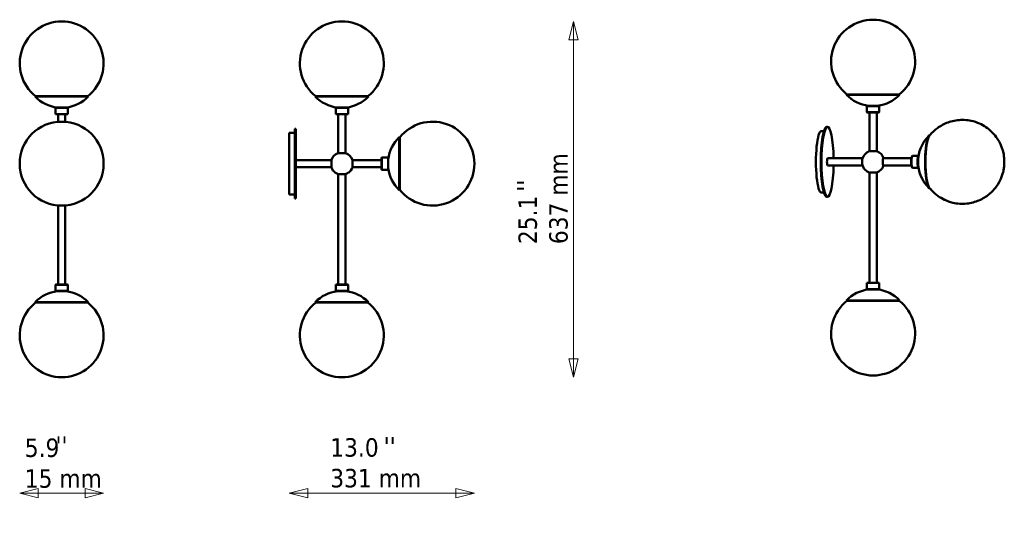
# Model space of a CAD drawing. Header units: millimetres. Extents: x 823 to 2585, y 700 to 1603.
import ezdxf

# ---------------------------------------------------------------- set-up
doc = ezdxf.new("R2010")
doc.units = ezdxf.units.MM
doc.header["$LTSCALE"] = 11
for name, color, linetype, lineweight in [('Symbol (ISO)', 7, 'Continuous', 50), ('Widoczne (ISO)', 7, 'Continuous', 50), ('Wymiar (ISO)', 7, 'Continuous', 18)]:
    doc.layers.add(name, color=color, linetype=linetype, lineweight=lineweight)
doc.styles.add('Tekst notatki (ISO)', font='tahoma.ttf')
doc.dimstyles.new('Domyślne (ISO)', dxfattribs={"dimscale": 11, "dimtxt": 3, "dimasz": 3, "dimexe": 3.175, "dimexo": 0, "dimgap": 0.762, "dimtad": 1, "dimdec": 1, "dimlfac": 0.03937, "dimrnd": 1e-08, "dimzin": 0, "dimdsep": 46, "dimtxsty": 'Tekst notatki (ISO)', "dimblk": 'Filled-1', "dimcen": 0.09, "dimdle": 10, "dimse1": 1, "dimse2": 1, "dimclrd": 256, "dimclre": 256, "dimclrt": 256, "dimadec": 0, "dimazin": 0, "dimtfac": 0.666667, "dimtmove": 0, "dimatfit": 3, "dimfxl": 1, "dimtolj": 1, "dimlwd": 15, "dimlwe": 15, "dimarcsym": 0})

# ---------------------------------------------------------------- blocks, each defined once
blk = doc.blocks.new('Filled-1')
at = {"color": 0}
for p, q in [((0, 0), (-1, 0.25)), ((-1, 0.25), (-1, -0.25)), ((-1, 0), (0, 0)), ((-1, -0.25), (0, 0))]:
    blk.add_line(p, q, dxfattribs=at)
at = {"color": 0, "flags": 128}
blk.add_lwpolyline([(-1, -0.25), (0, 0), (-1, 0.25), (-1, -0.25)], dxfattribs=at)
at = {"color": 0}
blk.add_solid([(-1, -0.25), (0, 0), (-1, 0.25), (-1, -0.25)], dxfattribs=at)
blk = doc.blocks.new('*D4')
at = {"layer": 'Defpoints', "color": 0, "transparency": 16777216}
for p in [(1636.7, 1345.6), (1305.4, 1290.5), (1305.4, 755.6)]:
    blk.add_point(p, dxfattribs=at)
at = {"layer": 'Wymiar (ISO)', "lineweight": 15, "transparency": 16777216}
blk.add_line((1603.7, 755.6), (1338.4, 755.6), dxfattribs=at)
at = {"layer": 'Wymiar (ISO)', "lineweight": 15, "transparency": 16777216, "xscale": 33, "yscale": 33, "zscale": 33, "rotation": 180}
blk.add_blockref('Filled-1', (1305.4, 755.6), dxfattribs=at)
at = {"layer": 'Wymiar (ISO)', "lineweight": 15, "transparency": 16777216, "xscale": 33, "yscale": 33, "zscale": 33}
blk.add_blockref('Filled-1', (1636.7, 755.6), dxfattribs=at)
at = {"layer": 'Wymiar (ISO)', "lineweight": 18, "transparency": 16777216, "insert": (1378.7, 854.1), "char_height": 33, "attachment_point": 1, "style": 'Tekst notatki (ISO)'}
blk.add_mtext('\\A1;13.0\\P331 mm', dxfattribs=at)
blk = doc.blocks.new('*D5')
at = {"layer": 'Defpoints', "color": 0, "transparency": 16777216}
for p in [(823, 1038.1), (973.2, 1038.1), (973.2, 755.6)]:
    blk.add_point(p, dxfattribs=at)
at = {"layer": 'Wymiar (ISO)', "lineweight": 15, "transparency": 16777216}
blk.add_line((856, 755.6), (940.2, 755.6), dxfattribs=at)
at = {"layer": 'Wymiar (ISO)', "lineweight": 15, "transparency": 16777216, "xscale": 33, "yscale": 33, "zscale": 33, "rotation": 180}
blk.add_blockref('Filled-1', (823, 755.6), dxfattribs=at)
at = {"layer": 'Wymiar (ISO)', "lineweight": 15, "transparency": 16777216, "xscale": 33, "yscale": 33, "zscale": 33}
blk.add_blockref('Filled-1', (973.2, 755.6), dxfattribs=at)
at = {"layer": 'Wymiar (ISO)', "lineweight": 18, "transparency": 16777216, "insert": (832.1, 853.5), "char_height": 33, "attachment_point": 1, "style": 'Tekst notatki (ISO)'}
blk.add_mtext('\\A1;5.9\\P15 mm', dxfattribs=at)
blk = doc.blocks.new('*D6')
at = {"layer": 'Defpoints', "color": 0, "transparency": 16777216}
for p in [(1399.4, 1600), (1814, 1600), (1399.4, 963.1)]:
    blk.add_point(p, dxfattribs=at)
at = {"layer": 'Wymiar (ISO)', "lineweight": 15, "transparency": 16777216}
blk.add_line((1814, 996.1), (1814, 1567), dxfattribs=at)
at = {"layer": 'Wymiar (ISO)', "lineweight": 15, "transparency": 16777216, "xscale": 33, "yscale": 33, "zscale": 33}
for p, rotation in [((1814, 1600), 90), ((1814, 963.1), 270)]:
    blk.add_blockref('Filled-1', p, dxfattribs=dict(at, rotation=rotation))
at = {"layer": 'Wymiar (ISO)', "lineweight": 18, "transparency": 16777216, "insert": (1715.5, 1201.5), "char_height": 33, "attachment_point": 1, "rotation": 90, "style": 'Tekst notatki (ISO)'}
blk.add_mtext('\\A1;25.1\\P637 mm', dxfattribs=at)

msp = doc.modelspace()

# ---------------------------------------------------------------- linework, layer by layer
at = {"layer": 'Widoczne (ISO)'}
for p, q in [((898.23, 1599.97), (898.01, 1599.97)), ((1399.59, 1599.97), (1399.37, 1599.97)), ((2350.14, 1603.18), (2349.92, 1603.18)), ((851.34, 1466.24), (850.62, 1465.55)), ((850.62, 1465.55), (945.62, 1465.55)), ((851.34, 1466.24), (944.9, 1466.24)), ((944.9, 1466.24), (945.62, 1465.55)), ((1352.7, 1466.24), (1351.98, 1465.55)), ((1351.98, 1465.55), (1446.98, 1465.55)), ((1352.7, 1466.24), (1446.26, 1466.24)), ((1446.26, 1466.24), (1446.98, 1465.55)), ((2303.25, 1469.45), (2302.53, 1468.76)), ((2302.53, 1468.76), (2397.53, 1468.76)), ((2303.25, 1469.45), (2396.81, 1469.45)), ((2396.81, 1469.45), (2397.53, 1468.76)), ((887.62, 1445.86), (887.12, 1445.36)), ((909.12, 1445.36), (887.12, 1445.36)), ((887.12, 1434.36), (887.12, 1445.36)), ((887.62, 1445.86), (908.62, 1445.86)), ((908.62, 1445.86), (909.12, 1445.36)), ((909.12, 1434.36), (909.12, 1445.36)), ((1388.98, 1445.86), (1388.48, 1445.36)), ((1410.48, 1445.36), (1388.48, 1445.36)), ((1388.48, 1434.36), (1388.48, 1445.36)), ((1388.98, 1445.86), (1409.98, 1445.86)), ((1409.98, 1445.86), (1410.48, 1445.36)), ((1410.48, 1434.36), (1410.48, 1445.36)), ((2339.53, 1449.07), (2339.03, 1448.57)), ((2361.03, 1448.57), (2339.03, 1448.57)), ((2339.03, 1437.57), (2339.03, 1448.57)), ((2339.53, 1449.07), (2360.53, 1449.07)), ((2360.53, 1449.07), (2361.03, 1448.57)), ((2361.03, 1437.57), (2361.03, 1448.57)), ((887.12, 1434.36), (909.12, 1434.36)), ((887.62, 1433.86), (887.12, 1434.36)), ((908.62, 1433.86), (887.62, 1433.86)), ((891.62, 1420.36), (891.62, 1433.86)), ((904.62, 1420.36), (904.62, 1433.86)), ((908.62, 1433.86), (909.12, 1434.36)), ((1388.48, 1434.36), (1410.48, 1434.36)), ((1388.98, 1433.86), (1388.48, 1434.36)), ((1409.98, 1433.86), (1388.98, 1433.86)), ((1392.98, 1364.36), (1392.98, 1433.86)), ((1405.98, 1364.36), (1405.98, 1433.86)), ((1409.98, 1433.86), (1410.48, 1434.36)), ((2339.03, 1437.57), (2361.03, 1437.57)), ((2339.53, 1437.07), (2339.03, 1437.57)), ((2360.53, 1437.07), (2339.53, 1437.07)), ((2343.53, 1367.57), (2343.53, 1437.07)), ((2356.53, 1367.57), (2356.53, 1437.07)), ((2360.53, 1437.07), (2361.03, 1437.57)), ((2268.65, 1411.24), (2267.18, 1411.24)), ((1305.35, 1290.53), (1305.35, 1400.53)), ((1305.35, 1400.53), (1308.35, 1400.53)), ((1315.35, 1400.53), (1308.35, 1400.53)), ((1315.35, 1408.03), (1315.35, 1283.03)), ((1316.85, 1408.03), (1315.35, 1408.03)), ((1316.85, 1408.03), (1316.85, 1283.03)), ((1502.3, 1393.03), (1502.3, 1298.03)), ((1502.99, 1392.31), (1502.3, 1393.03)), ((1502.99, 1392.31), (1502.99, 1298.75)), ((2257.33, 1403.74), (2260.28, 1403.74)), ((2262.02, 1403.74), (2260.28, 1403.74)), ((1392.73, 1364.36), (1406.23, 1364.36)), ((2343.28, 1367.57), (2356.78, 1367.57)), ((2419.75, 1359.07), (2420.23, 1359.57)), ((2420.56, 1359.74), (2431.33, 1359.74)), ((1380.65, 1352.03), (1316.85, 1352.03)), ((1380.65, 1339.03), (1316.85, 1339.03)), ((1380.65, 1338.78), (1380.65, 1352.28)), ((1418.31, 1352.28), (1418.31, 1338.78)), ((1418.31, 1352.03), (1470.61, 1352.03)), ((1418.31, 1339.03), (1470.61, 1339.03)), ((1470.61, 1356.03), (1471.11, 1356.53)), ((1470.61, 1335.03), (1470.61, 1356.03)), ((1471.11, 1356.53), (1471.11, 1334.53)), ((1471.11, 1356.53), (1482.11, 1356.53)), ((1482.11, 1334.53), (1482.11, 1356.53)), ((1482.61, 1356.03), (1482.11, 1356.53)), ((1482.61, 1356.03), (1482.61, 1335.03)), ((1636.72, 1345.42), (1636.72, 1345.64)), ((2331.11, 1355.24), (2268.65, 1355.24)), ((2331.11, 1342.24), (2268.65, 1342.24)), ((2368.25, 1355.24), (2418.64, 1355.24)), ((2368.25, 1342.24), (2418.64, 1342.24)), ((1387.93, 1329.35), (1387.93, 1329.2)), ((1392.86, 1326.66), (1406.1, 1326.66)), ((1392.98, 1326.66), (1392.98, 1129.26)), ((1405.98, 1326.66), (1405.98, 1129.26)), ((1411.03, 1329.35), (1411.03, 1329.2)), ((1470.61, 1335.03), (1471.11, 1334.53)), ((1471.11, 1334.53), (1482.11, 1334.53)), ((1482.61, 1335.03), (1482.11, 1334.53)), ((2338.48, 1332.55), (2338.48, 1332.41)), ((2343.4, 1329.87), (2356.65, 1329.87)), ((2343.53, 1329.87), (2343.53, 1132.47)), ((2356.53, 1329.87), (2356.53, 1132.47)), ((2361.58, 1332.55), (2361.58, 1332.41)), ((2419.75, 1338.4), (2420.23, 1337.91)), ((2420.56, 1337.74), (2431.33, 1337.74)), ((1305.35, 1290.53), (1315.35, 1290.53)), ((1502.99, 1298.75), (1502.3, 1298.03)), ((2257.33, 1293.74), (2262.02, 1293.74)), ((2268.65, 1286.24), (2267.18, 1286.24)), ((891.62, 1270.7), (891.62, 1129.26)), ((904.62, 1270.7), (904.62, 1129.26)), ((1316.85, 1283.03), (1315.35, 1283.03)), ((887.62, 1129.26), (887.12, 1128.76)), ((909.12, 1128.76), (887.12, 1128.76)), ((887.12, 1128.76), (887.12, 1117.76)), ((887.62, 1129.26), (908.62, 1129.26)), ((908.62, 1129.26), (909.12, 1128.76)), ((909.12, 1128.76), (909.12, 1117.76)), ((1388.98, 1129.26), (1388.48, 1128.76)), ((1410.48, 1128.76), (1388.48, 1128.76)), ((1388.48, 1128.76), (1388.48, 1117.76)), ((1388.98, 1129.26), (1409.98, 1129.26)), ((1409.98, 1129.26), (1410.48, 1128.76)), ((1410.48, 1128.76), (1410.48, 1117.76)), ((2339.53, 1132.47), (2339.03, 1131.97)), ((2361.03, 1131.97), (2339.03, 1131.97)), ((2339.03, 1131.97), (2339.03, 1120.97)), ((2339.53, 1132.47), (2360.53, 1132.47)), ((2360.53, 1132.47), (2361.03, 1131.97)), ((2361.03, 1131.97), (2361.03, 1120.97)), ((887.12, 1117.76), (909.12, 1117.76)), ((887.62, 1117.26), (887.12, 1117.76)), ((908.62, 1117.26), (887.62, 1117.26)), ((908.62, 1117.26), (909.12, 1117.76)), ((1388.48, 1117.76), (1410.48, 1117.76)), ((1388.98, 1117.26), (1388.48, 1117.76)), ((1409.98, 1117.26), (1388.98, 1117.26)), ((1409.98, 1117.26), (1410.48, 1117.76)), ((2339.03, 1120.97), (2361.03, 1120.97)), ((2339.53, 1120.47), (2339.03, 1120.97)), ((2360.53, 1120.47), (2339.53, 1120.47)), ((2360.53, 1120.47), (2361.03, 1120.97)), ((945.62, 1097.57), (850.62, 1097.57)), ((851.34, 1096.87), (850.62, 1097.57)), ((944.9, 1096.87), (851.34, 1096.87)), ((944.9, 1096.87), (945.62, 1097.57)), ((1446.98, 1097.57), (1351.98, 1097.57)), ((1352.7, 1096.87), (1351.98, 1097.57)), ((1446.26, 1096.87), (1352.7, 1096.87)), ((1446.26, 1096.87), (1446.98, 1097.57)), ((2397.53, 1100.78), (2302.53, 1100.78)), ((2303.25, 1100.08), (2302.53, 1100.78)), ((2396.81, 1100.08), (2303.25, 1100.08)), ((2396.81, 1100.08), (2397.53, 1100.78)), ((898.01, 963.14), (898.23, 963.14)), ((1399.37, 963.14), (1399.59, 963.14)), ((2349.92, 966.35), (2350.14, 966.35))]:
    msp.add_line(p, q, dxfattribs=at)
msp.add_circle((898.12, 1345.53), 75.11, dxfattribs=at)
for centre, radius, start, end in [((898.01, 1524.97), 75, 90, 231.5434), ((898.23, 1524.97), 75, 308.4566, 90), ((1399.37, 1524.97), 75, 90, 231.5434), ((1399.59, 1524.97), 75, 308.4566, 90), ((2349.92, 1528.18), 75, 90, 231.5434), ((2350.14, 1528.18), 75, 308.4566, 90), ((898.12, 1511.37), 66, 223.97053, 263.03794), ((898.12, 1511.37), 66, 276.96206, 316.02947), ((1399.48, 1511.37), 66, 223.97053, 263.03794), ((1399.48, 1511.37), 66, 276.96206, 316.02947), ((2350.03, 1514.58), 66, 223.97053, 263.03794), ((2350.03, 1514.58), 66, 276.96206, 316.02947), ((1561.72, 1345.64), 75, 0, 141.5434), ((1548.12, 1345.53), 66, 133.97053, 173.03794), ((2496.41, 1348.74), 66, 134.82945, 225.17055), ((1399.48, 1345.53), 20, 109.72463, 160.27537), ((1399.48, 1345.53), 20, 19.72463, 70.27537), ((2350.03, 1348.74), 20, 109.72463, 162.91052), ((2350.03, 1348.74), 20, 18.96557, 70.27537), ((1561.72, 1345.42), 75, 218.4566, 0), ((2350.03, 1348.74), 20, 197.08948, 234.0202), ((2350.03, 1348.74), 20, 305.9798, 341.03443), ((1399.48, 1345.53), 20, 199.72463, 234.0202), ((1399.48, 1345.53), 20, 234.7251, 250.66153), ((1399.48, 1345.53), 20, 289.33847, 305.2749), ((1399.48, 1345.53), 20, 305.9798, 340.27537), ((1548.12, 1345.53), 66, 186.96206, 226.02947), ((2350.03, 1348.74), 20, 234.7251, 250.66153), ((2350.03, 1348.74), 20, 289.33847, 305.2749), ((898.12, 1051.75), 66, 96.96206, 136.02947), ((898.12, 1051.75), 66, 43.97053, 83.03794), ((1399.48, 1051.75), 66, 96.96206, 136.02947), ((1399.48, 1051.75), 66, 43.97053, 83.03794), ((2350.03, 1054.95), 66, 96.96206, 136.02947), ((2350.03, 1054.95), 66, 43.97053, 83.03794), ((898.01, 1038.14), 75, 128.4566, 270), ((898.23, 1038.14), 75, 270, 51.5434), ((1399.37, 1038.14), 75, 128.4566, 270), ((1399.59, 1038.14), 75, 270, 51.5434), ((2349.92, 1041.35), 75, 128.4566, 270), ((2350.14, 1041.35), 75, 270, 51.5434)]:
    msp.add_arc(centre, radius, start, end, dxfattribs=at)
for centre, major_axis, start_param, end_param in [((2267.18, 1348.74), (0, -62.5), 3.1415927, 6.2831853), ((2268.65, 1348.74), (0, -62.5), 1.6749847, 7.7497932), ((2257.33, 1348.74), (0, 55), 0, 3.1415927), ((2451.28, 1348.74), (0, -47.5), 3.0987244, 6.3260536), ((2451.96, 1348.74), (0, -46.78), 3.3311391, 6.0936389), ((2420.07, 1348.74), (0, 10.5), 0.1772537, 2.9643389), ((2420.56, 1348.74), (0, -11), 3.1415927, 6.2831853), ((2431.4, 1348.74), (0, 11), 0.0353845, 3.1062081), ((2431.89, 1348.74), (0, 10.5), 0.4583713, 2.6832214), ((2431.89, 1348.74), (0, 10), 0.5774883, 2.5641043), ((2430.91, 1348.74), (0, 8), 0.0075695, 0.0422932), ((2268.65, 1348.74), (0, -6.5), 3.1415927, 6.2831853), ((2331.49, 1348.74), (0, -6.75), 3.6557437, 5.7690343), ((2368.57, 1348.74), (0, -6.75), 2.86858, 6.5561979), ((2430.91, 1348.74), (0, -8), 6.2408921, 6.2756158)]:
    msp.add_ellipse(centre, major_axis=major_axis, ratio=0.1736482, start_param=start_param, end_param=end_param, dxfattribs=at)
msp.add_open_spline([(2449.89, 1303.51), (2451.47, 1301.42), (2453.35, 1299.14), (2458.47, 1293.8), (2461.91, 1290.66), (2472.87, 1282.87), (2481.81, 1278.14), (2500.58, 1273.77), (2509.27, 1273.17), (2525.52, 1274.86), (2533.01, 1276.98), (2546.68, 1282.83), (2552.47, 1286.68), (2563.2, 1295.36), (2567.13, 1300.02), (2574.8, 1310.35), (2576.94, 1314.95), (2581.74, 1325.92), (2582.46, 1329.72), (2583.41, 1334.14), (2583.62, 1335.28), (2584.02, 1337.64), (2584.17, 1338.79), (2584.45, 1341.16), (2584.56, 1342.31), (2584.72, 1344.66), (2584.77, 1345.81), (2584.83, 1348.01), (2584.83, 1349.04), (2584.79, 1351.13), (2584.75, 1352.17), (2584.63, 1354.27), (2584.55, 1355.3), (2584.33, 1357.41), (2584.21, 1358.44), (2583.6, 1362.62), (2583.28, 1366.04), (2579.17, 1377.65), (2577.49, 1382.53), (2570, 1393.77), (2567.08, 1397.69), (2559.74, 1404.96), (2556.24, 1407.99), (2545.18, 1415.47), (2536.21, 1419.91), (2517.61, 1423.87), (2508.96, 1424.3), (2492.84, 1422.34), (2485.44, 1420.11), (2471.92, 1414.07), (2466.22, 1410.16), (2456.27, 1401.87), (2452.63, 1397.61), (2449.89, 1393.97)], degree=3, knots=[4.3030721, 4.3030721, 4.3030721, 4.3030721, 4.3507579, 4.3507579, 4.4068423, 4.4068423, 4.4892383, 4.4892383, 4.5477259, 4.5477259, 4.6038758, 4.6038758, 4.6692664, 4.6692664, 4.7594359, 4.7594359, 4.9077062, 4.9077062, 5.2067488, 5.2067488, 5.3344067, 5.3344067, 5.5008168, 5.5008168, 5.7124013, 5.7124013, 5.9638211, 5.9638211, 6.2043469, 6.2043469, 6.4348077, 6.4348077, 6.6350696, 6.6350696, 6.7982554, 6.7982554, 7.2154726, 7.2154726, 7.4163933, 7.4163933, 7.5009793, 7.5009793, 7.5544256, 7.5544256, 7.63428, 7.63428, 7.6922909, 7.6922909, 7.7486484, 7.7486484, 7.8148972, 7.8148972, 7.8978625, 7.8978625, 7.8978625, 7.8978625], dxfattribs=at)

# ---------------------------------------------------------------- texts
at = {"layer": 'Symbol (ISO)', "insert": (1712.95, 1295.42), "char_height": 33, "attachment_point": 1, "rotation": 89.83968, "style": 'Tekst notatki (ISO)'}
msp.add_mtext("\\fTahoma|b0|i0;''", dxfattribs=at)
at = {"layer": 'Symbol (ISO)', "char_height": 33, "attachment_point": 1, "style": 'Tekst notatki (ISO)'}
for insert in [(887.12, 857.31), (1474.22, 856.03)]:
    msp.add_mtext("\\fTahoma|b0|i0;''", dxfattribs=dict(at, insert=insert))

# ---------------------------------------------------------------- dimensions: what is measured, and where the dimension line sits
at = {"layer": 'Wymiar (ISO)', "lineweight": 18}
for base, p1, p2, angle, text, picture, middle in [((1813.99, 1599.97), (1399.37, 963.14), (1399.37, 1599.97), 90, '<>\\P637 mm', '*D6', (1813.99, 1281.56)), ((1305.35, 755.64), (1636.72, 1345.64), (1305.35, 1290.53), 180, '<>\\P331 mm', '*D4', (1458.55, 755.64)), ((973.23, 755.64), (823.01, 1038.14), (973.23, 1038.14), 180, '<>\\P15 mm', '*D5', (898.12, 755.64))]:
    dim = msp.add_linear_dim(base=base, p1=p1, p2=p2, angle=angle, text=text, dimstyle='Domyślne (ISO)', override={"dimgap": 0.762, "dimdec": 1, "dimlfac": 0.03937, "dimpost": '\\X', "dimse1": 1, "dimse2": 1, "dimtol": 0, "dimlim": 0, "dimtp": 0, "dimtm": 0, "dimtdec": 2, "dimtofl": 0, "dimatfit": 1, "dimtvp": -0.25}, dxfattribs=at)
    dim.commit()
    dim.dimension.update_dxf_attribs({"geometry": picture, "text_midpoint": middle, "dimtype": 160})

doc.saveas('drawing.dxf')
